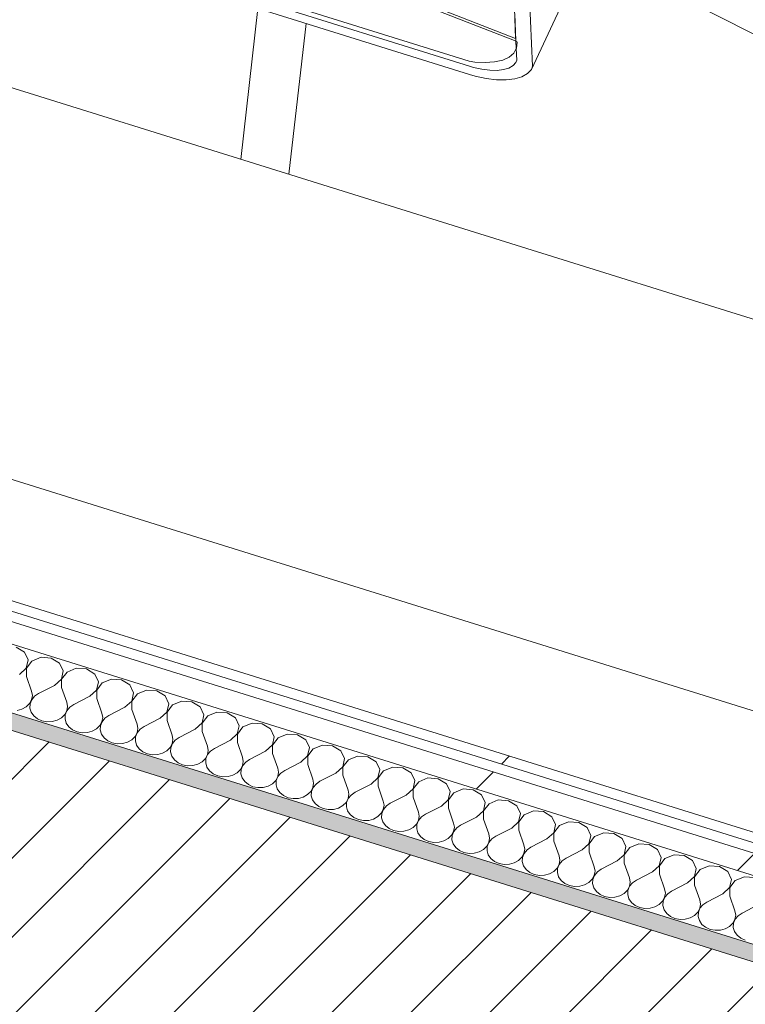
# Model space of a CAD drawing. Header units: millimetres. Extents: x -21126 to 28102, y -1237 to 9397.
# Tile 36 of 102: x -15206 to -14816, y 4228 to 4757. Entities that reach past the tile are written whole.
import ezdxf

# ---------------------------------------------------------------- set-up
doc = ezdxf.new("R2010")
doc.units = ezdxf.units.MM
doc.header["$MEASUREMENT"] = 0
doc.linetypes.add('Wipeout_Contour', pattern=[1000, 0, -1000])
for name, color, linetype in [('12_FAÇ_Façana', 7, 'Continuous'), ('Nuevo_08_E_Envans secs', 7, 'Continuous'), ('Nuevo_09_EI_Mobiliari general', 7, 'Continuous')]:
    doc.layers.add(name, color=color, linetype=linetype)
for name, color, linetype, lineweight, true_color in [('12_FAÇ_Façana_Pluma_Nº__176', 7, 'Continuous', 15, 0x93a0c6), ('Nuevo_08_E_Envans secs_Pluma_Nº__102', 7, 'Continuous', 5, 0xcccccc), ('Nuevo_08_E_Envans secs_Pluma_Nº__171', 171, 'Continuous', 13, 0xaaaaff), ('Nuevo_08_E_Envans secs_Pluma_Nº__177', 7, 'Continuous', 15, 0xf7e046)]:
    doc.layers.add(name, color=color, linetype=linetype, lineweight=lineweight, true_color=true_color)
for name, color, linetype, lineweight in [('12_FAÇ_Façana_Pluma_Nº__2', 8, 'Continuous', 5), ('12_FAÇ_Façana_Pluma_Nº__7', 7, 'Continuous', 5), ('Nuevo_08_E_Envans secs_Pluma_Nº__1', 7, 'Continuous', 5), ('Nuevo_09_EI_Mobiliari general_Pluma_Nº__1', 7, 'Continuous', 5)]:
    doc.layers.add(name, color=color, linetype=linetype, lineweight=lineweight)
pattern_1 = [(45, (0, 0), (-183.8478, 183.8478), [195, -65]), (45, (7e-14, 183.85), (-183.8478, 183.8478), [195, -65])]

# ---------------------------------------------------------------- blocks, each defined once
blk = doc.blocks.new('Elem Sección_26_1')
at = {"layer": '12_FAÇ_Façana_Pluma_Nº__176', "linetype": 'Continuous', "lineweight": 0, "true_color": 0x495063}
blk.add_hatch(color=251, dxfattribs=at).paths.add_polyline_path([(-14465.69, 4142.56), (-14461.89, 4150.64), (-17237.18, 5017.38), (-17240.97, 5009.29)])
at = {"layer": '12_FAÇ_Façana_Pluma_Nº__2', "linetype": 'Continuous', "lineweight": 5}
h = blk.add_hatch(dxfattribs=at)
h.set_pattern_fill('Ceramic_0001', color=8, style=0, pattern_type=2)
h.set_pattern_definition([(45, (0, 0), (-21.213203, 21.213203), [])])
h.paths.add_polyline_path([(-14547.3, 3968.72), (-14465.69, 4142.56), (-17240.97, 5009.29), (-17322.59, 4835.46)])
at = {"layer": '12_FAÇ_Façana_Pluma_Nº__7', "color": 7, "linetype": 'Continuous', "lineweight": 5}
blk.add_line((-17240.97, 5009.29), (-14465.69, 4142.56), dxfattribs=at)
at = {"layer": '12_FAÇ_Façana_Pluma_Nº__7', "color": 7, "linetype": 'Continuous', "lineweight": 5, "flags": 128}
blk.add_lwpolyline([(-17237.18, 5017.38), (-16406.72, 4758.02), (-16337.35, 4736.36), (-14461.89, 4150.64)], dxfattribs=at)
blk = doc.blocks.new('Elem Sección_44_1')
at = {"layer": 'Nuevo_09_EI_Mobiliari general_Pluma_Nº__1', "color": 7, "linetype": 'Continuous', "lineweight": 5}
for p, q in [((-14748.71, 5118.32), (-14931.02, 4729.99)), ((-15204.41, 4809.38), (-14964.45, 4734.44)), ((-15207.29, 4803.24), (-14964.26, 4727.34)), ((-14964.26, 4731.74), (-15205.49, 4807.08)), ((-14939.46, 4746.58), (-14941.49, 4804.03)), ((-14930.37, 4731.72), (-14932.38, 4777)), ((-14811.93, 4749.14), (-14852.2, 4769.51)), ((-15086.92, 4681.69), (-15077.75, 4762.79)), ((-14939.17, 4745.21), (-14983.03, 4762.26)), ((-14981.71, 4763), (-14939.46, 4746.58)), ((-15061.15, 4673.64), (-15051.98, 4754.74)), ((-14939.93, 4759.86), (-14939.29, 4745.26)), ((-14939.36, 4746.81), (-14939.46, 4746.58)), ((-14939.29, 4745.26), (-14939.11, 4741.19)), ((-14938.74, 4745.05), (-14939.17, 4745.21)), ((-14938.95, 4741.48), (-14938.57, 4744.59)), ((-14938.57, 4744.59), (-14938.74, 4745.05)), ((-14940.42, 4738.79), (-14939.11, 4741.19)), ((-14939.11, 4741.19), (-14938.95, 4741.48)), ((-14939.11, 4741.19), (-14938.84, 4735.03)), ((-14964.45, 4734.44), (-14961.43, 4733.96)), ((-14961.43, 4733.96), (-14955.79, 4733.65)), ((-14955.79, 4733.65), (-14950.73, 4733.99)), ((-14950.73, 4733.99), (-14946.4, 4734.99)), ((-14946.4, 4734.99), (-14942.93, 4736.6)), ((-14942.93, 4736.6), (-14940.42, 4738.79)), ((-14939.33, 4733.73), (-14940.87, 4732.04)), ((-14938.84, 4735.03), (-14939.33, 4733.73)), ((-14962.01, 4731.04), (-14964.26, 4731.74)), ((-14957.58, 4730.06), (-14962.01, 4731.04)), ((-14953.35, 4729.53), (-14957.58, 4730.06)), ((-14949.45, 4729.47), (-14953.35, 4729.53)), ((-14946.01, 4729.88), (-14949.45, 4729.47)), ((-14943.12, 4730.74), (-14946.01, 4729.88)), ((-14940.87, 4732.04), (-14943.12, 4730.74)), ((-14933.07, 4727.74), (-14931.02, 4729.99)), ((-14931.02, 4729.99), (-14930.37, 4731.72)), ((-14964.26, 4727.34), (-14961.26, 4726.41)), ((-14961.26, 4726.41), (-14955.35, 4725.1)), ((-14955.35, 4725.1), (-14949.71, 4724.39)), ((-14949.71, 4724.39), (-14944.52, 4724.31)), ((-14944.52, 4724.31), (-14939.93, 4724.85)), ((-14939.93, 4724.85), (-14936.07, 4726.01)), ((-14936.07, 4726.01), (-14933.07, 4727.74))]:
    blk.add_line(p, q, dxfattribs=at)
blk = doc.blocks.new('*X86')
at = {"layer": 'Nuevo_08_E_Envans secs_Pluma_Nº__102', "color": 254, "linetype": 'Continuous', "lineweight": 5, "true_color": 0xcccccc}
for p, q in [((-15203.15, 4417.02), (-15207.57, 4419.72)), ((-15201.13, 4412.83), (-15203.15, 4417.02)), ((-15202.11, 4408.39), (-15201.13, 4412.83)), ((-15199.14, 4412.21), (-15202.04, 4408.37)), ((-15194.2, 4414.23), (-15199.14, 4412.21)), ((-15188.7, 4413.83), (-15194.2, 4414.23)), ((-15184.28, 4411.13), (-15188.7, 4413.83)), ((-15182.25, 4406.93), (-15184.28, 4411.13)), ((-15205.81, 4405.04), (-15202.11, 4408.39)), ((-15202.04, 4408.37), (-15202.03, 4403.86)), ((-15183.24, 4402.5), (-15182.25, 4406.93)), ((-15180.26, 4406.31), (-15183.16, 4402.48)), ((-15175.32, 4408.33), (-15180.26, 4406.31)), ((-15169.82, 4407.93), (-15175.32, 4408.33)), ((-15165.4, 4405.23), (-15169.82, 4407.93)), ((-15202.03, 4403.86), (-15199.26, 4395.94)), ((-15186.93, 4399.15), (-15183.24, 4402.5)), ((-15183.16, 4402.48), (-15183.16, 4397.97)), ((-15163.38, 4401.04), (-15165.4, 4405.23)), ((-15164.36, 4396.6), (-15163.38, 4401.04)), ((-15161.39, 4400.42), (-15164.29, 4396.58)), ((-15156.45, 4402.44), (-15161.39, 4400.42)), ((-15150.95, 4402.04), (-15156.45, 4402.44)), ((-15146.52, 4399.34), (-15150.95, 4402.04)), ((-15198.87, 4393.68), (-15199.26, 4395.94)), ((-15186.93, 4399.15), (-15195.49, 4394.76)), ((-15183.16, 4397.97), (-15180.39, 4390.04)), ((-15168.06, 4393.25), (-15164.36, 4396.6)), ((-15164.29, 4396.58), (-15164.28, 4392.07)), ((-15144.5, 4395.14), (-15146.52, 4399.34)), ((-15145.49, 4390.71), (-15144.5, 4395.14)), ((-15137.57, 4396.54), (-15142.51, 4394.52)), ((-15132.07, 4396.14), (-15137.57, 4396.54)), ((-15127.65, 4393.44), (-15132.07, 4396.14)), ((-15200.38, 4389.35), (-15199.26, 4391.43)), ((-15199.18, 4391.41), (-15200.05, 4389.24)), ((-15199.26, 4391.43), (-15198.87, 4393.68)), ((-15197.62, 4393.29), (-15199.18, 4391.41)), ((-15195.49, 4394.76), (-15197.62, 4393.29)), ((-15180, 4387.79), (-15180.39, 4390.04)), ((-15168.06, 4393.25), (-15176.61, 4388.86)), ((-15164.28, 4392.07), (-15161.51, 4384.15)), ((-15149.18, 4387.36), (-15145.49, 4390.71)), ((-15142.51, 4394.52), (-15145.41, 4390.69)), ((-15145.41, 4390.69), (-15145.4, 4386.18)), ((-15125.63, 4389.25), (-15127.65, 4393.44)), ((-15118.7, 4390.65), (-15123.63, 4388.63)), ((-15113.19, 4390.25), (-15118.7, 4390.65)), ((-15108.77, 4387.55), (-15113.19, 4390.25)), ((-15207.1, 4385.57), (-15204.45, 4386.3)), ((-15204.45, 4386.3), (-15202.16, 4387.59)), ((-15202.16, 4387.59), (-15200.38, 4389.35)), ((-15200.05, 4389.24), (-15200.16, 4386.97)), ((-15200.16, 4386.97), (-15199.51, 4384.76)), ((-15199.51, 4384.76), (-15198.14, 4382.78)), ((-15181.5, 4383.45), (-15180.38, 4385.53)), ((-15180.3, 4385.51), (-15181.17, 4383.35)), ((-15180.38, 4385.53), (-15180, 4387.79)), ((-15178.74, 4387.4), (-15180.3, 4385.51)), ((-15176.61, 4388.86), (-15178.74, 4387.4)), ((-15149.18, 4387.36), (-15157.73, 4382.97)), ((-15145.4, 4386.18), (-15142.63, 4378.25)), ((-15130.3, 4381.46), (-15126.61, 4384.81)), ((-15126.61, 4384.81), (-15125.63, 4389.25)), ((-15123.63, 4388.63), (-15126.53, 4384.79)), ((-15126.53, 4384.79), (-15126.53, 4380.28)), ((-15106.75, 4383.35), (-15108.77, 4387.55)), ((-15099.82, 4384.75), (-15104.76, 4382.73)), ((-15094.32, 4384.35), (-15099.82, 4384.75)), ((-15198.14, 4382.78), (-15196.16, 4381.18)), ((-15196.16, 4381.18), (-15193.72, 4380.08)), ((-15193.72, 4380.08), (-15191, 4379.57)), ((-15191, 4379.57), (-15188.22, 4379.68)), ((-15188.22, 4379.68), (-15185.58, 4380.41)), ((-15185.58, 4380.41), (-15183.28, 4381.7)), ((-15183.28, 4381.7), (-15181.5, 4383.45)), ((-15181.17, 4383.35), (-15181.29, 4381.08)), ((-15181.29, 4381.08), (-15180.64, 4378.86)), ((-15162.63, 4377.56), (-15161.5, 4379.64)), ((-15161.43, 4379.62), (-15162.3, 4377.45)), ((-15161.12, 4381.89), (-15161.51, 4384.15)), ((-15161.5, 4379.64), (-15161.12, 4381.89)), ((-15159.87, 4381.5), (-15161.43, 4379.62)), ((-15157.73, 4382.97), (-15159.87, 4381.5)), ((-15130.3, 4381.46), (-15138.86, 4377.07)), ((-15126.53, 4380.28), (-15123.76, 4372.36)), ((-15107.73, 4378.92), (-15106.75, 4383.35)), ((-15104.76, 4382.73), (-15107.66, 4378.9)), ((-15089.9, 4381.65), (-15094.32, 4384.35)), ((-15087.87, 4377.46), (-15089.9, 4381.65)), ((-15180.64, 4378.86), (-15179.27, 4376.88)), ((-15179.27, 4376.88), (-15177.29, 4375.28)), ((-15177.29, 4375.28), (-15174.84, 4374.18)), ((-15174.84, 4374.18), (-15172.13, 4373.67)), ((-15169.34, 4373.78), (-15166.7, 4374.51)), ((-15166.7, 4374.51), (-15164.4, 4375.8)), ((-15164.4, 4375.8), (-15162.63, 4377.56)), ((-15162.3, 4377.45), (-15162.41, 4375.18)), ((-15162.41, 4375.18), (-15161.76, 4372.97)), ((-15142.25, 4376), (-15142.63, 4378.25)), ((-15142.63, 4373.74), (-15142.25, 4376)), ((-15140.99, 4375.61), (-15142.55, 4373.72)), ((-15138.86, 4377.07), (-15140.99, 4375.61)), ((-15111.43, 4375.57), (-15119.98, 4371.18)), ((-15111.43, 4375.57), (-15107.73, 4378.92)), ((-15107.66, 4378.9), (-15107.65, 4374.39)), ((-15107.65, 4374.39), (-15104.88, 4366.46)), ((-15088.86, 4373.02), (-15087.87, 4377.46)), ((-15085.88, 4376.84), (-15088.78, 4373)), ((-15080.94, 4378.86), (-15085.88, 4376.84)), ((-15075.44, 4378.46), (-15080.94, 4378.86)), ((-15071.02, 4375.76), (-15075.44, 4378.46)), ((-15069, 4371.56), (-15071.02, 4375.76)), ((-15172.13, 4373.67), (-15169.34, 4373.78)), ((-15161.76, 4372.97), (-15160.39, 4370.99)), ((-15160.39, 4370.99), (-15158.41, 4369.39)), ((-15158.41, 4369.39), (-15155.97, 4368.29)), ((-15147.83, 4368.62), (-15145.53, 4369.91)), ((-15145.53, 4369.91), (-15143.75, 4371.66)), ((-15143.75, 4371.66), (-15142.63, 4373.74)), ((-15143.42, 4371.56), (-15143.54, 4369.29)), ((-15143.54, 4369.29), (-15142.88, 4367.07)), ((-15142.55, 4373.72), (-15143.42, 4371.56)), ((-15123.37, 4370.1), (-15123.76, 4372.36)), ((-15123.75, 4367.85), (-15123.37, 4370.1)), ((-15122.12, 4369.71), (-15123.68, 4367.83)), ((-15119.98, 4371.18), (-15122.12, 4369.71)), ((-15092.55, 4369.67), (-15101.11, 4365.28)), ((-15092.55, 4369.67), (-15088.86, 4373.02)), ((-15088.78, 4373), (-15088.78, 4368.49)), ((-15069.98, 4367.13), (-15069, 4371.56)), ((-15067.01, 4370.94), (-15069.9, 4367.1)), ((-15062.07, 4372.96), (-15067.01, 4370.94)), ((-15056.57, 4372.56), (-15062.07, 4372.96)), ((-15052.14, 4369.86), (-15056.57, 4372.56)), ((-15050.12, 4365.67), (-15052.14, 4369.86)), ((-15155.97, 4368.29), (-15153.25, 4367.78)), ((-15153.25, 4367.78), (-15150.47, 4367.89)), ((-15150.47, 4367.89), (-15147.83, 4368.62)), ((-15142.88, 4367.07), (-15141.51, 4365.09)), ((-15141.51, 4365.09), (-15139.53, 4363.49)), ((-15139.53, 4363.49), (-15137.09, 4362.39)), ((-15128.95, 4362.72), (-15126.65, 4364.01)), ((-15126.65, 4364.01), (-15124.87, 4365.77)), ((-15124.87, 4365.77), (-15123.75, 4367.85)), ((-15124.55, 4365.66), (-15124.66, 4363.39)), ((-15124.66, 4363.39), (-15124.01, 4361.18)), ((-15123.68, 4367.83), (-15124.55, 4365.66)), ((-15104.49, 4364.21), (-15104.88, 4366.46)), ((-15104.88, 4361.95), (-15104.49, 4364.21)), ((-15103.24, 4363.82), (-15104.8, 4361.93)), ((-15101.11, 4365.28), (-15103.24, 4363.82)), ((-15088.78, 4368.49), (-15086.01, 4360.57)), ((-15073.68, 4363.78), (-15082.23, 4359.39)), ((-15073.68, 4363.78), (-15069.98, 4367.13)), ((-15069.9, 4367.1), (-15069.9, 4362.6)), ((-15051.1, 4361.23), (-15050.12, 4365.67)), ((-15048.13, 4365.05), (-15051.03, 4361.21)), ((-15043.19, 4367.07), (-15048.13, 4365.05)), ((-15037.69, 4366.67), (-15043.19, 4367.07)), ((-15033.27, 4363.97), (-15037.69, 4366.67)), ((-15031.25, 4359.77), (-15033.27, 4363.97)), ((-15137.09, 4362.39), (-15134.38, 4361.88)), ((-15134.38, 4361.88), (-15131.59, 4361.99)), ((-15131.59, 4361.99), (-15128.95, 4362.72)), ((-15124.01, 4361.18), (-15122.64, 4359.2)), ((-15122.64, 4359.2), (-15120.66, 4357.6)), ((-15110.07, 4356.83), (-15107.78, 4358.12)), ((-15107.78, 4358.12), (-15106, 4359.87)), ((-15106, 4359.87), (-15104.88, 4361.95)), ((-15105.67, 4359.77), (-15105.78, 4357.5)), ((-15104.8, 4361.93), (-15105.67, 4359.77)), ((-15085.62, 4358.31), (-15086.01, 4360.57)), ((-15086, 4356.06), (-15085.62, 4358.31)), ((-15082.23, 4359.39), (-15084.36, 4357.92)), ((-15069.9, 4362.6), (-15067.13, 4354.67)), ((-15054.8, 4357.88), (-15051.1, 4361.23)), ((-15051.03, 4361.21), (-15051.02, 4356.7)), ((-15032.23, 4355.34), (-15031.25, 4359.77)), ((-15029.25, 4359.15), (-15032.15, 4355.31)), ((-15024.31, 4361.17), (-15029.25, 4359.15)), ((-15018.81, 4360.77), (-15024.31, 4361.17)), ((-15014.39, 4358.07), (-15018.81, 4360.77)), ((-15012.37, 4353.88), (-15014.39, 4358.07)), ((-15120.66, 4357.6), (-15118.22, 4356.5)), ((-15118.22, 4356.5), (-15115.5, 4355.99)), ((-15115.5, 4355.99), (-15112.71, 4356.1)), ((-15112.71, 4356.1), (-15110.07, 4356.83)), ((-15105.78, 4357.5), (-15105.13, 4355.28)), ((-15105.13, 4355.28), (-15103.76, 4353.3)), ((-15103.76, 4353.3), (-15101.78, 4351.7)), ((-15088.9, 4352.22), (-15087.12, 4353.98)), ((-15087.12, 4353.98), (-15086, 4356.06)), ((-15086.79, 4353.87), (-15086.91, 4351.6)), ((-15085.92, 4356.03), (-15086.79, 4353.87)), ((-15084.36, 4357.92), (-15085.92, 4356.03)), ((-15066.74, 4352.42), (-15067.13, 4354.67)), ((-15063.35, 4353.49), (-15065.49, 4352.03)), ((-15054.8, 4357.88), (-15063.35, 4353.49)), ((-15051.02, 4356.7), (-15048.25, 4348.77)), ((-15035.92, 4351.99), (-15032.23, 4355.34)), ((-15032.15, 4355.31), (-15032.15, 4350.81)), ((-15013.35, 4349.44), (-15012.37, 4353.88)), ((-15010.38, 4353.26), (-15013.28, 4349.42)), ((-15005.44, 4355.28), (-15010.38, 4353.26)), ((-14999.94, 4354.88), (-15005.44, 4355.28)), ((-14995.51, 4352.18), (-14999.94, 4354.88)), ((-15101.78, 4351.7), (-15099.34, 4350.6)), ((-15099.34, 4350.6), (-15096.62, 4350.09)), ((-15096.62, 4350.09), (-15093.84, 4350.2)), ((-15093.84, 4350.2), (-15091.2, 4350.93)), ((-15091.2, 4350.93), (-15088.9, 4352.22)), ((-15086.91, 4351.6), (-15086.25, 4349.39)), ((-15086.25, 4349.39), (-15084.89, 4347.41)), ((-15070.02, 4346.33), (-15068.25, 4348.08)), ((-15068.25, 4348.08), (-15067.12, 4350.16)), ((-15067.92, 4347.98), (-15068.03, 4345.71)), ((-15067.05, 4350.14), (-15067.92, 4347.98)), ((-15067.12, 4350.16), (-15066.74, 4352.42)), ((-15065.49, 4352.03), (-15067.05, 4350.14)), ((-15047.87, 4346.52), (-15048.25, 4348.77)), ((-15044.48, 4347.6), (-15046.61, 4346.13)), ((-15035.92, 4351.99), (-15044.48, 4347.6)), ((-15032.15, 4350.81), (-15029.38, 4342.88)), ((-15017.05, 4346.09), (-15013.35, 4349.44)), ((-15013.28, 4349.42), (-15013.27, 4344.91)), ((-14993.49, 4347.98), (-14995.51, 4352.18)), ((-14994.48, 4343.55), (-14993.49, 4347.98)), ((-14986.56, 4349.38), (-14991.5, 4347.36)), ((-14981.06, 4348.98), (-14986.56, 4349.38)), ((-14976.64, 4346.28), (-14981.06, 4348.98)), ((-15084.89, 4347.41), (-15082.91, 4345.81)), ((-15082.91, 4345.81), (-15080.46, 4344.71)), ((-15080.46, 4344.71), (-15077.75, 4344.2)), ((-15077.75, 4344.2), (-15074.96, 4344.31)), ((-15074.96, 4344.31), (-15072.32, 4345.04)), ((-15072.32, 4345.04), (-15070.02, 4346.33)), ((-15068.03, 4345.71), (-15067.38, 4343.49)), ((-15067.38, 4343.49), (-15066.01, 4341.51)), ((-15051.15, 4340.43), (-15049.37, 4342.19)), ((-15049.37, 4342.19), (-15048.25, 4344.27)), ((-15048.17, 4344.24), (-15049.04, 4342.08)), ((-15048.25, 4344.27), (-15047.87, 4346.52)), ((-15046.61, 4346.13), (-15048.17, 4344.24)), ((-15028.99, 4340.63), (-15029.38, 4342.88)), ((-15017.05, 4346.09), (-15025.6, 4341.7)), ((-15013.27, 4344.91), (-15010.5, 4336.98)), ((-14998.17, 4340.2), (-14994.48, 4343.55)), ((-14991.5, 4347.36), (-14994.4, 4343.52)), ((-14994.4, 4343.52), (-14994.4, 4339.02)), ((-14974.62, 4342.09), (-14976.64, 4346.28)), ((-14967.69, 4343.49), (-14972.62, 4341.47)), ((-14962.18, 4343.09), (-14967.69, 4343.49)), ((-14957.76, 4340.39), (-14962.18, 4343.09)), ((-15066.01, 4341.51), (-15064.03, 4339.91)), ((-15064.03, 4339.91), (-15061.59, 4338.81)), ((-15061.59, 4338.81), (-15058.87, 4338.3)), ((-15058.87, 4338.3), (-15056.09, 4338.41)), ((-15056.09, 4338.41), (-15053.44, 4339.14)), ((-15053.44, 4339.14), (-15051.15, 4340.43)), ((-15049.04, 4342.08), (-15049.15, 4339.81)), ((-15049.15, 4339.81), (-15048.5, 4337.6)), ((-15048.5, 4337.6), (-15047.13, 4335.62)), ((-15030.49, 4336.29), (-15029.37, 4338.37)), ((-15029.3, 4338.35), (-15030.17, 4336.19)), ((-15029.37, 4338.37), (-15028.99, 4340.63)), ((-15027.73, 4340.23), (-15029.3, 4338.35)), ((-15025.6, 4341.7), (-15027.73, 4340.23)), ((-15010.11, 4334.73), (-15010.5, 4336.98)), ((-14998.17, 4340.2), (-15006.73, 4335.81)), ((-14994.4, 4339.02), (-14991.62, 4331.09)), ((-14979.29, 4334.3), (-14975.6, 4337.65)), ((-14975.6, 4337.65), (-14974.62, 4342.09)), ((-14972.62, 4341.47), (-14975.52, 4337.63)), ((-14975.52, 4337.63), (-14975.52, 4333.12)), ((-14955.74, 4336.19), (-14957.76, 4340.39)), ((-14948.81, 4337.59), (-14953.75, 4335.57)), ((-14943.31, 4337.19), (-14948.81, 4337.59)), ((-14938.89, 4334.49), (-14943.31, 4337.19)), ((-15047.13, 4335.62), (-15045.15, 4334.02)), ((-15045.15, 4334.02), (-15042.71, 4332.92)), ((-15042.71, 4332.92), (-15040, 4332.4)), ((-15040, 4332.4), (-15037.21, 4332.52)), ((-15037.21, 4332.52), (-15034.57, 4333.25)), ((-15034.57, 4333.25), (-15032.27, 4334.54)), ((-15032.27, 4334.54), (-15030.49, 4336.29)), ((-15030.17, 4336.19), (-15030.28, 4333.92)), ((-15030.28, 4333.92), (-15029.63, 4331.7)), ((-15029.63, 4331.7), (-15028.26, 4329.72)), ((-15011.62, 4330.4), (-15010.5, 4332.48)), ((-15010.42, 4332.45), (-15011.29, 4330.29)), ((-15010.5, 4332.48), (-15010.11, 4334.73)), ((-15008.86, 4334.34), (-15010.42, 4332.45)), ((-15006.73, 4335.81), (-15008.86, 4334.34)), ((-14979.29, 4334.3), (-14987.85, 4329.91)), ((-14975.52, 4333.12), (-14972.75, 4325.19)), ((-14960.42, 4328.41), (-14956.72, 4331.76)), ((-14956.72, 4331.76), (-14955.74, 4336.19)), ((-14953.75, 4335.57), (-14956.65, 4331.73)), ((-14956.65, 4331.73), (-14956.64, 4327.23)), ((-14936.87, 4330.3), (-14938.89, 4334.49)), ((-14929.93, 4331.69), (-14934.87, 4329.68)), ((-14924.43, 4331.3), (-14929.93, 4331.69)), ((-15028.26, 4329.72), (-15026.28, 4328.12)), ((-15026.28, 4328.12), (-15023.84, 4327.02)), ((-15023.84, 4327.02), (-15021.12, 4326.51)), ((-15021.12, 4326.51), (-15018.33, 4326.62)), ((-15018.33, 4326.62), (-15015.69, 4327.35)), ((-15015.69, 4327.35), (-15013.4, 4328.64)), ((-15013.4, 4328.64), (-15011.62, 4330.4)), ((-15011.29, 4330.29), (-15011.4, 4328.02)), ((-15011.4, 4328.02), (-15010.75, 4325.81)), ((-14992.74, 4324.5), (-14991.62, 4326.58)), ((-14991.54, 4326.56), (-14992.41, 4324.4)), ((-14991.24, 4328.84), (-14991.62, 4331.09)), ((-14991.62, 4326.58), (-14991.24, 4328.84)), ((-14989.98, 4328.44), (-14991.54, 4326.56)), ((-14987.85, 4329.91), (-14989.98, 4328.44)), ((-14960.42, 4328.41), (-14968.97, 4324.02)), ((-14956.64, 4327.23), (-14953.87, 4319.3)), ((-14937.85, 4325.86), (-14936.87, 4330.3)), ((-14934.87, 4329.68), (-14937.77, 4325.84)), ((-14920.01, 4328.6), (-14924.43, 4331.3)), ((-14917.99, 4324.4), (-14920.01, 4328.6)), ((-15010.75, 4325.81), (-15009.38, 4323.83)), ((-15009.38, 4323.83), (-15007.4, 4322.23)), ((-15007.4, 4322.23), (-15004.96, 4321.13)), ((-15004.96, 4321.13), (-15002.24, 4320.61)), ((-14999.46, 4320.73), (-14996.82, 4321.46)), ((-14996.82, 4321.46), (-14994.52, 4322.75)), ((-14994.52, 4322.75), (-14992.74, 4324.5)), ((-14992.41, 4324.4), (-14992.53, 4322.12)), ((-14992.53, 4322.12), (-14991.87, 4319.91)), ((-14972.36, 4322.94), (-14972.75, 4325.19)), ((-14972.74, 4320.69), (-14972.36, 4322.94)), ((-14971.11, 4322.55), (-14972.67, 4320.66)), ((-14968.97, 4324.02), (-14971.11, 4322.55)), ((-14941.54, 4322.51), (-14950.1, 4318.12)), ((-14941.54, 4322.51), (-14937.85, 4325.86)), ((-14937.77, 4325.84), (-14937.77, 4321.33)), ((-14937.77, 4321.33), (-14935, 4313.4)), ((-14918.97, 4319.97), (-14917.99, 4324.4)), ((-14916, 4323.78), (-14918.9, 4319.94)), ((-14911.06, 4325.8), (-14916, 4323.78)), ((-14905.56, 4325.4), (-14911.06, 4325.8)), ((-14901.13, 4322.7), (-14905.56, 4325.4)), ((-14899.11, 4318.51), (-14901.13, 4322.7)), ((-15002.24, 4320.61), (-14999.46, 4320.73)), ((-14991.87, 4319.91), (-14990.51, 4317.93)), ((-14990.51, 4317.93), (-14988.52, 4316.33)), ((-14988.52, 4316.33), (-14986.08, 4315.23)), ((-14977.94, 4315.56), (-14975.64, 4316.85)), ((-14975.64, 4316.85), (-14973.87, 4318.61)), ((-14973.87, 4318.61), (-14972.74, 4320.69)), ((-14973.54, 4318.5), (-14973.65, 4316.23)), ((-14973.65, 4316.23), (-14973, 4314.02)), ((-14972.67, 4320.66), (-14973.54, 4318.5)), ((-14953.49, 4317.05), (-14953.87, 4319.3)), ((-14953.87, 4314.79), (-14953.49, 4317.05)), ((-14952.23, 4316.65), (-14953.79, 4314.77)), ((-14950.1, 4318.12), (-14952.23, 4316.65)), ((-14922.67, 4316.62), (-14931.22, 4312.23)), ((-14922.67, 4316.62), (-14918.97, 4319.97)), ((-14918.9, 4319.94), (-14918.89, 4315.44)), ((-14900.1, 4314.07), (-14899.11, 4318.51)), ((-14897.12, 4317.88), (-14900.02, 4314.05)), ((-14892.18, 4319.9), (-14897.12, 4317.88)), ((-14886.68, 4319.51), (-14892.18, 4319.9)), ((-14882.26, 4316.81), (-14886.68, 4319.51)), ((-14880.24, 4312.61), (-14882.26, 4316.81)), ((-14986.08, 4315.23), (-14983.37, 4314.72)), ((-14983.37, 4314.72), (-14980.58, 4314.83)), ((-14980.58, 4314.83), (-14977.94, 4315.56)), ((-14973, 4314.02), (-14971.63, 4312.04)), ((-14971.63, 4312.04), (-14969.65, 4310.44)), ((-14959.06, 4309.67), (-14956.77, 4310.96)), ((-14956.77, 4310.96), (-14954.99, 4312.71)), ((-14954.99, 4312.71), (-14953.87, 4314.79)), ((-14954.66, 4312.61), (-14954.77, 4310.33)), ((-14953.79, 4314.77), (-14954.66, 4312.61)), ((-14934.61, 4311.15), (-14935, 4313.4)), ((-14934.99, 4308.9), (-14934.61, 4311.15)), ((-14933.35, 4310.76), (-14934.92, 4308.87)), ((-14931.22, 4312.23), (-14933.35, 4310.76)), ((-14918.89, 4315.44), (-14916.12, 4307.51)), ((-14903.79, 4310.72), (-14912.34, 4306.33)), ((-14903.79, 4310.72), (-14900.1, 4314.07)), ((-14900.02, 4314.05), (-14900.01, 4309.54)), ((-14881.22, 4308.18), (-14880.24, 4312.61)), ((-14878.24, 4311.99), (-14881.14, 4308.15)), ((-14873.31, 4314.01), (-14878.24, 4311.99)), ((-14867.8, 4313.61), (-14873.31, 4314.01)), ((-14863.38, 4310.91), (-14867.8, 4313.61)), ((-14861.36, 4306.72), (-14863.38, 4310.91)), ((-14969.65, 4310.44), (-14967.21, 4309.34)), ((-14967.21, 4309.34), (-14964.49, 4308.82)), ((-14964.49, 4308.82), (-14961.71, 4308.94)), ((-14961.71, 4308.94), (-14959.06, 4309.67)), ((-14954.77, 4310.33), (-14954.12, 4308.12)), ((-14954.12, 4308.12), (-14952.75, 4306.14)), ((-14952.75, 4306.14), (-14950.77, 4304.54)), ((-14937.89, 4305.06), (-14936.11, 4306.82)), ((-14936.11, 4306.82), (-14934.99, 4308.9)), ((-14935.79, 4306.71), (-14935.9, 4304.44)), ((-14934.92, 4308.87), (-14935.79, 4306.71)), ((-14915.73, 4305.26), (-14916.12, 4307.51)), ((-14916.12, 4303), (-14915.73, 4305.26)), ((-14912.34, 4306.33), (-14914.48, 4304.86)), ((-14900.01, 4309.54), (-14897.24, 4301.61)), ((-14884.91, 4304.83), (-14881.22, 4308.18)), ((-14881.14, 4308.15), (-14881.14, 4303.65)), ((-14862.34, 4302.28), (-14861.36, 4306.72)), ((-14859.37, 4306.09), (-14862.27, 4302.26)), ((-14854.43, 4308.11), (-14859.37, 4306.09)), ((-14848.93, 4307.71), (-14854.43, 4308.11)), ((-14844.51, 4305.02), (-14848.93, 4307.71)), ((-14950.77, 4304.54), (-14948.33, 4303.44)), ((-14948.33, 4303.44), (-14945.61, 4302.93)), ((-14945.61, 4302.93), (-14942.83, 4303.04)), ((-14942.83, 4303.04), (-14940.19, 4303.77)), ((-14940.19, 4303.77), (-14937.89, 4305.06)), ((-14935.9, 4304.44), (-14935.25, 4302.23)), ((-14935.25, 4302.23), (-14933.88, 4300.25)), ((-14933.88, 4300.25), (-14931.9, 4298.65)), ((-14919.01, 4299.17), (-14917.24, 4300.92)), ((-14917.24, 4300.92), (-14916.12, 4303)), ((-14916.91, 4300.82), (-14917.02, 4298.54)), ((-14916.04, 4302.98), (-14916.91, 4300.82)), ((-14914.48, 4304.86), (-14916.04, 4302.98)), ((-14896.86, 4299.36), (-14897.24, 4301.61)), ((-14893.47, 4300.43), (-14895.6, 4298.97)), ((-14884.91, 4304.83), (-14893.47, 4300.43)), ((-14881.14, 4303.65), (-14878.37, 4295.72)), ((-14866.04, 4298.93), (-14862.34, 4302.28)), ((-14862.27, 4302.26), (-14862.26, 4297.75)), ((-14842.48, 4300.82), (-14844.51, 4305.02)), ((-14843.47, 4296.39), (-14842.48, 4300.82)), ((-14840.49, 4300.2), (-14843.39, 4296.36)), ((-14835.55, 4302.22), (-14840.49, 4300.2)), ((-14830.05, 4301.82), (-14835.55, 4302.22)), ((-14825.63, 4299.12), (-14830.05, 4301.82)), ((-14931.9, 4298.65), (-14929.45, 4297.55)), ((-14929.45, 4297.55), (-14926.74, 4297.03)), ((-14926.74, 4297.03), (-14923.95, 4297.15)), ((-14923.95, 4297.15), (-14921.31, 4297.88)), ((-14921.31, 4297.88), (-14919.01, 4299.17)), ((-14917.02, 4298.54), (-14916.37, 4296.33)), ((-14916.37, 4296.33), (-14915, 4294.35)), ((-14900.14, 4293.27), (-14898.36, 4295.03)), ((-14898.36, 4295.03), (-14897.24, 4297.11)), ((-14898.03, 4294.92), (-14898.15, 4292.65)), ((-14897.16, 4297.08), (-14898.03, 4294.92)), ((-14897.24, 4297.11), (-14896.86, 4299.36)), ((-14895.6, 4298.97), (-14897.16, 4297.08)), ((-14877.98, 4293.47), (-14878.37, 4295.72)), ((-14866.04, 4298.93), (-14874.59, 4294.54)), ((-14862.26, 4297.75), (-14859.49, 4289.82)), ((-14847.16, 4293.04), (-14843.47, 4296.39)), ((-14843.39, 4296.36), (-14843.39, 4291.86)), ((-14823.61, 4294.93), (-14825.63, 4299.12)), ((-14824.59, 4290.49), (-14823.61, 4294.93)), ((-14816.68, 4296.32), (-14821.62, 4294.3)), ((-14811.18, 4295.92), (-14816.68, 4296.32)), ((-14915, 4294.35), (-14913.02, 4292.75)), ((-14913.02, 4292.75), (-14910.58, 4291.65)), ((-14910.58, 4291.65), (-14907.86, 4291.14)), ((-14907.86, 4291.14), (-14905.08, 4291.25)), ((-14905.08, 4291.25), (-14902.44, 4291.98)), ((-14902.44, 4291.98), (-14900.14, 4293.27)), ((-14898.15, 4292.65), (-14897.49, 4290.44)), ((-14897.49, 4290.44), (-14896.12, 4288.46)), ((-14879.49, 4289.13), (-14878.36, 4291.21)), ((-14878.29, 4291.19), (-14879.16, 4289.03)), ((-14878.36, 4291.21), (-14877.98, 4293.47)), ((-14876.73, 4293.07), (-14878.29, 4291.19)), ((-14874.59, 4294.54), (-14876.73, 4293.07)), ((-14859.1, 4287.57), (-14859.49, 4289.82)), ((-14847.16, 4293.04), (-14855.72, 4288.64)), ((-14843.39, 4291.86), (-14840.62, 4283.93)), ((-14828.29, 4287.14), (-14824.59, 4290.49)), ((-14821.62, 4294.3), (-14824.52, 4290.47)), ((-14824.52, 4290.47), (-14824.51, 4285.96)), ((-14896.12, 4288.46), (-14894.14, 4286.85)), ((-14894.14, 4286.85), (-14891.7, 4285.76)), ((-14891.7, 4285.76), (-14888.99, 4285.24)), ((-14888.99, 4285.24), (-14886.2, 4285.36)), ((-14886.2, 4285.36), (-14883.56, 4286.09)), ((-14883.56, 4286.09), (-14881.26, 4287.38)), ((-14881.26, 4287.38), (-14879.49, 4289.13)), ((-14879.16, 4289.03), (-14879.27, 4286.75)), ((-14879.27, 4286.75), (-14878.62, 4284.54)), ((-14878.62, 4284.54), (-14877.25, 4282.56)), ((-14860.61, 4283.23), (-14859.49, 4285.32)), ((-14859.41, 4285.29), (-14860.28, 4283.13)), ((-14859.49, 4285.32), (-14859.1, 4287.57)), ((-14857.85, 4287.18), (-14859.41, 4285.29)), ((-14855.72, 4288.64), (-14857.85, 4287.18)), ((-14828.29, 4287.14), (-14836.84, 4282.75)), ((-14824.51, 4285.96), (-14821.74, 4278.03)), ((-14877.25, 4282.56), (-14875.27, 4280.96)), ((-14875.27, 4280.96), (-14872.83, 4279.86)), ((-14872.83, 4279.86), (-14870.11, 4279.35)), ((-14870.11, 4279.35), (-14867.32, 4279.46)), ((-14867.32, 4279.46), (-14864.68, 4280.19)), ((-14864.68, 4280.19), (-14862.39, 4281.48)), ((-14862.39, 4281.48), (-14860.61, 4283.23)), ((-14860.28, 4283.13), (-14860.39, 4280.86)), ((-14860.39, 4280.86), (-14859.74, 4278.65)), ((-14841.73, 4277.34), (-14840.61, 4279.42)), ((-14840.53, 4279.4), (-14841.4, 4277.24)), ((-14840.23, 4281.68), (-14840.62, 4283.93)), ((-14840.61, 4279.42), (-14840.23, 4281.68)), ((-14838.97, 4281.28), (-14840.53, 4279.4)), ((-14836.84, 4282.75), (-14838.97, 4281.28)), ((-14809.41, 4281.25), (-14817.96, 4276.85)), ((-14859.74, 4278.65), (-14858.37, 4276.67)), ((-14858.37, 4276.67), (-14856.39, 4275.06)), ((-14856.39, 4275.06), (-14853.95, 4273.97)), ((-14853.95, 4273.97), (-14851.23, 4273.45)), ((-14851.23, 4273.45), (-14848.45, 4273.57)), ((-14848.45, 4273.57), (-14845.81, 4274.3)), ((-14845.81, 4274.3), (-14843.51, 4275.59)), ((-14843.51, 4275.59), (-14841.73, 4277.34)), ((-14841.4, 4277.24), (-14841.52, 4274.96)), ((-14841.52, 4274.96), (-14840.86, 4272.75)), ((-14822.86, 4271.44), (-14821.73, 4273.53)), ((-14821.66, 4273.5), (-14822.53, 4271.34)), ((-14821.35, 4275.78), (-14821.74, 4278.03)), ((-14821.73, 4273.53), (-14821.35, 4275.78)), ((-14820.1, 4275.39), (-14821.66, 4273.5)), ((-14817.96, 4276.85), (-14820.1, 4275.39)), ((-14840.86, 4272.75), (-14839.5, 4270.77)), ((-14839.5, 4270.77), (-14837.52, 4269.17)), ((-14837.52, 4269.17), (-14835.07, 4268.07)), ((-14829.57, 4267.67), (-14826.93, 4268.4)), ((-14826.93, 4268.4), (-14824.63, 4269.69)), ((-14824.63, 4269.69), (-14822.86, 4271.44)), ((-14822.53, 4271.34), (-14822.64, 4269.07)), ((-14822.64, 4269.07), (-14821.99, 4266.86)), ((-14835.07, 4268.07), (-14832.36, 4267.56)), ((-14832.36, 4267.56), (-14829.57, 4267.67)), ((-14821.99, 4266.86), (-14820.62, 4264.88)), ((-14820.62, 4264.88), (-14818.64, 4263.27)), ((-14818.64, 4263.27), (-14816.2, 4262.18))]:
    blk.add_line(p, q, dxfattribs=at)
blk = doc.blocks.new('Elem Sección_70_1')
at = {"layer": 'Nuevo_08_E_Envans secs', "lineweight": 0}
blk.add_blockref('*X86', (0, 0), dxfattribs=at)
at = {"color": 254, "linetype": 'Wipeout_Contour', "lineweight": 0, "ltscale": 63998.194348}
blk.add_wipeout([(-14437.22, 4203.2), (-16275.02, 4777.15), (-16277.3, 4772.3), (-14439.49, 4198.34)], dxfattribs=at).dxf.layer = 'Nuevo_08_E_Envans secs'
at = {"layer": 'Nuevo_08_E_Envans secs_Pluma_Nº__171', "linetype": 'Continuous', "lineweight": 13, "true_color": 0xaaaaff}
h = blk.add_hatch(dxfattribs=at)
h.set_pattern_fill('Panellat_HPL_0001', color=161, style=0, pattern_type=2)
h.set_pattern_definition(pattern_1)
h.paths.add_polyline_path([(-14437.22, 4203.2), (-16275.02, 4777.15), (-16277.3, 4772.3), (-14439.49, 4198.34)])
at = {"color": 254, "linetype": 'Wipeout_Contour', "lineweight": 0, "ltscale": 64031.667384}
blk.add_wipeout([(-16291.47, 4771.16), (-16296.4, 4760.65), (-14446.71, 4182.98), (-14441.77, 4193.49)], dxfattribs=at).dxf.layer = 'Nuevo_08_E_Envans secs'
at = {"layer": 'Nuevo_08_E_Envans secs_Pluma_Nº__177', "linetype": 'Continuous', "lineweight": 15, "true_color": 0xf7e046}
h = blk.add_hatch(dxfattribs=at)
h.set_pattern_fill('Panellat_HPL_0001', color=53, style=0, pattern_type=2)
h.set_pattern_definition(pattern_1)
h.paths.add_polyline_path([(-16291.47, 4771.16), (-16296.4, 4760.65), (-14446.71, 4182.98), (-14441.77, 4193.49)])
at = {"layer": 'Nuevo_08_E_Envans secs_Pluma_Nº__1', "color": 7, "linetype": 'Continuous', "lineweight": 5}
blk.add_line((-16275.02, 4777.15), (-14437.22, 4203.2), dxfattribs=at)
at = {"layer": 'Nuevo_08_E_Envans secs_Pluma_Nº__1', "color": 7, "linetype": 'Continuous', "lineweight": 5, "flags": 128}
for points in [[(-16291.47, 4771.16), (-16285.52, 4769.31), (-14441.77, 4193.49)], [(-16283.24, 4774.16), (-16277.3, 4772.3), (-14439.49, 4198.34)], [(-16322.17, 4768.7), (-16309.28, 4764.67), (-16296.4, 4760.65), (-14446.71, 4182.98)]]:
    blk.add_lwpolyline(points, dxfattribs=at)
blk = doc.blocks.new('Elem Sección_81_1')
at = {"layer": 'Nuevo_09_EI_Mobiliari general_Pluma_Nº__1', "color": 7, "linetype": 'Continuous', "lineweight": 5}
blk.add_line((-11779.99, 3648.92), (-15247.07, 4731.71), dxfattribs=at)
blk = doc.blocks.new('Elem Sección_82_1')
at = {"layer": 'Nuevo_09_EI_Mobiliari general_Pluma_Nº__1', "color": 7, "linetype": 'Continuous', "lineweight": 5}
blk.add_line((-14323.34, 4232.91), (-15863.84, 4714.01), dxfattribs=at)

msp = doc.modelspace()

# ---------------------------------------------------------------- block references
at = {"layer": '12_FAÇ_Façana', "lineweight": 0}
msp.add_blockref('Elem Sección_26_1', (0, 0), dxfattribs=at)
at = {"layer": 'Nuevo_09_EI_Mobiliari general', "lineweight": 0}
msp.add_blockref('Elem Sección_44_1', (0, 0), dxfattribs=at)

# ---------------------------------------------------------------- next in the draw order: block references
at = {"layer": 'Nuevo_08_E_Envans secs', "lineweight": 0}
msp.add_blockref('Elem Sección_70_1', (0, 0), dxfattribs=at)

# ---------------------------------------------------------------- next in the draw order: block references
at = {"layer": 'Nuevo_09_EI_Mobiliari general', "lineweight": 0}
for name in ['Elem Sección_82_1', 'Elem Sección_81_1']:
    msp.add_blockref(name, (0, 0), dxfattribs=at)

doc.saveas('drawing.dxf')
